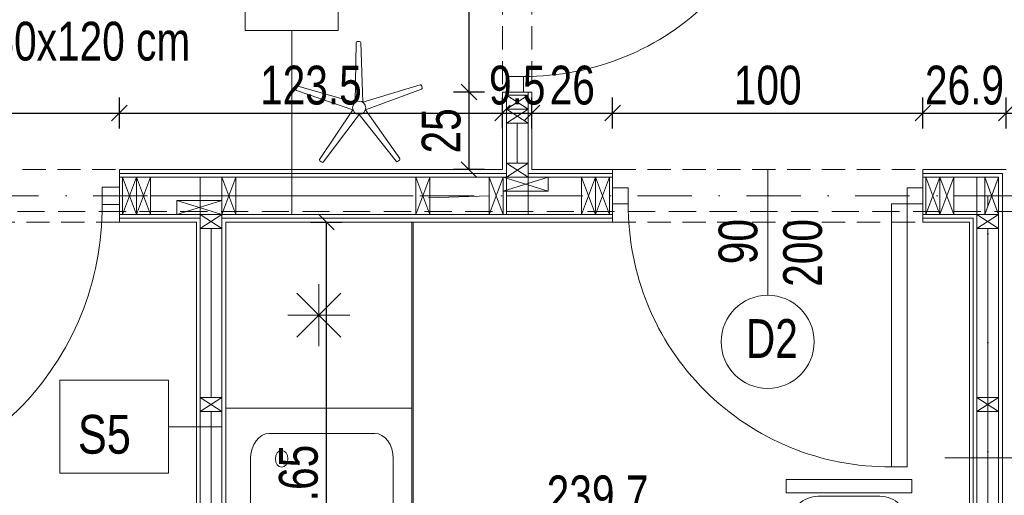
# Model space of a CAD drawing. Header units: inches. Extents: x 53031 to 98566, y -51777 to -15616.
# Tile 18 of 45: x 53930 to 54247, y -17045 to -16892. Entities that reach past the tile are written whole.
import ezdxf
from ezdxf.enums import TextEntityAlignment as Align

# ---------------------------------------------------------------- set-up
doc = ezdxf.new("R2010")
doc.units = ezdxf.units.IN
doc.header["$MEASUREMENT"] = 0
doc.linetypes.add('DASHDOT', pattern=[1, 0.5, -0.25, 0, -0.25])
doc.linetypes.add('HIDDEN', pattern=[0.375, 0.25, -0.125])
doc.layers.get('0').update_dxf_attribs({"lineweight": 0})
doc.layers.get('Defpoints').update_dxf_attribs({"lineweight": 0})
for name, color, linetype, lineweight in [('13a-opisy przekrój', 63, 'Continuous', 5), ('A11-kuchnia', 30, 'Continuous', 13), ('A21b-ściana szkielet', 3, 'Continuous', 20), ('p--dach', 2, 'Continuous', 30), ('p--drzwi', 125, 'Continuous', 0), ('p--konst-słupy', 3, 'Continuous', 0), ('p--meble wyp.', 104, 'Continuous', 0), ('p--ocieplenie w.wew.', 53, 'Continuous', 0), ('p--opis drzwi', 252, 'Continuous', 0), ('p--opisy dodatkowe', 62, 'Continuous', 0), ('p--osie konstr', 11, 'DASHDOT', 15), ('p--podciąg', 61, 'Continuous', 0), ('p--płyta GK', 2, 'Continuous', 0), ('p--wymiary-1-50', 5, 'Continuous', 0), ('p--ściana szkielet', 64, 'Continuous', 0)]:
    doc.layers.add(name, color=color, linetype=linetype, lineweight=lineweight)
doc.styles.add('1-50', font='arial.ttf', dxfattribs={"width": 0.75, "height": 12.5})
doc.styles.get("Standard").update_dxf_attribs({"font": 'arial.ttf', "width": 0.75})
doc.styles.add('STYL-1', font='arial.ttf', dxfattribs={"width": 0.75})
doc.linetypes.add('BATTING', pattern='A,0.0001,-0.1,[134,ltypeshp.shx,S=0.1,R=0,X=-0.1,Y=0],-0.2,[134,ltypeshp.shx,S=0.1,R=180,X=0.1,Y=0],-0.1', length=0.4001)
doc.dimstyles.new('1-50', dxfattribs={"dimtxt": 12.5, "dimasz": 5, "dimexe": 5, "dimexo": 5, "dimgap": 0.09, "dimtad": 0, "dimdsep": 46, "dimtxsty": '1-50', "dimblk": 'OBLIQUE', "dimcen": 0.09, "dimadec": 0, "dimazin": 0, "dimtfac": 1, "dimtdec": 4, "dimtix": 1, "dimtmove": 2, "dimatfit": 3, "dimldrblk": 'OBLIQUE', "dimfxl": 5, "dimfxlon": 1, "dimtvp": 0.7, "dimtolj": 1, "dimtzin": 0, "dimarcsym": 0})

# ---------------------------------------------------------------- blocks, each defined once
blk = doc.blocks.new('drzwi-90-100')
for p, q in [((10.1, 87.38), (5.05, 87.38)), ((5.05, 87.38), (5.05, 2.53)), ((10.1, 2.53), (10.1, 87.38)), ((5.05, 2.53), (0, 2.53)), ((0, 2.53), (0, -2.53)), ((5.05, -2.53), (5.05, 2.53)), ((5.05, 2.53), (10.1, 2.53)), ((100, 2.53), (94.95, 2.53)), ((94.95, 2.53), (94.95, -2.53)), ((100, -2.53), (100, 2.53)), ((0, -2.53), (5.05, -2.53)), ((94.95, -2.53), (100, -2.53))]:
    blk.add_line(p, q)
blk.add_arc((10.8, 3.23), 84.15, 359.5233, 90.4767)
blk = doc.blocks.new('FRIDGE_65_86')
at = {"color": 0, "linetype": 'Continuous'}
for p, q in [((0.6, 0.6), (0, 0.6)), ((0, 0.6), (0, 0)), ((0.6, 0), (0.6, 0.6)), ((0.3, 0.2), (0.3, 0.4)), ((0.229289, 0.229289), (0.370711, 0.370711)), ((0.229289, 0.370711), (0.370711, 0.229289)), ((0.2, 0.3), (0.4, 0.3)), ((0, 0), (0.6, 0))]:
    blk.add_line(p, q, dxfattribs=at)
blk = doc.blocks.new('zlew')
at = {"color": 0, "linetype": 'Continuous'}
for p, q in [((0, 0), (0, -60)), ((44, 0), (44, -60)), ((32, -8), (12, -8)), ((6, -14), (6, -48)), ((38, -14), (38, -48)), ((32, -54), (12, -54))]:
    blk.add_line(p, q, dxfattribs=at)
blk.add_lwpolyline([(44, -60), (0, -60), (0, 0), (44, 0)], close=True)
blk.add_circle((12, -18), 2, dxfattribs=at)
for centre, start, end in [((12, -14), 90, 180), ((32, -14), 0, 90), ((12, -48), 180, 270), ((32, -48), 270, 0)]:
    blk.add_arc(centre, 6, start, end, dxfattribs=at)
blk = doc.blocks.new('f021')
blk.add_lwpolyline([(-31.75, 70), (31.75, 70), (31.75, 63.39), (-31.75, 63.39)], close=True)
blk.add_lwpolyline([(-29.65, 14.01), (-29.65, 47.55, -0.414214), (-15.64, 61.57), (15.64, 61.57, -0.414214), (29.65, 47.55), (29.65, 14.01, -0.414214), (15.64, 0), (-15.64, 0, -0.414214)], format="xyb", close=True)
blk = doc.blocks.new('stojak wieszak')
for p, q in [((-0.66, 2.03), (5.74, 20.18)), ((7.11, 19.74), (1.72, 1.26)), ((6.18, 20.4), (6.88, 20.18)), ((6.18, 20.4), (6.88, 20.18)), ((-17.49, 12.18), (-17.07, 12.78)), ((-17.07, 12.78), (-17.49, 12.18)), ((-16.58, 12.86), (-0.66, 2.03)), ((-2.13, -0.01), (-17.42, 11.69)), ((1.72, 1.26), (20.97, 0.78)), ((21.31, 0.43), (21.32, -0.3)), ((21.31, 0.43), (21.32, -0.3)), ((-17.36, -11.79), (-2.13, -0.01)), ((-0.65, -2.03), (-16.51, -12.96)), ((5.85, -20.15), (-0.65, -2.03)), ((20.97, -0.66), (1.73, -1.25)), ((1.73, -1.25), (7.22, -19.7)), ((-16.99, -12.87), (-17.42, -12.28)), ((-17.42, -12.28), (-16.99, -12.87)), ((6.99, -20.14), (6.3, -20.37)), ((6.99, -20.14), (6.3, -20.37))]:
    blk.add_line(p, q)
blk.add_circle((0, 0), 2.13)
for centre, start, end in [((6.07, 20.06), 72.1621, 160.5763), ((6.77, 19.84), 343.748, 72.1621), ((-16.78, 12.57), 55.748, 144.1621), ((-17.21, 11.98), 144.1621, 232.5763), ((20.96, 0.42), 0.1621, 88.5763), ((20.96, -0.31), 271.748, 0.1621), ((-17.14, -12.07), 127.748, 216.1621), ((-16.71, -12.66), 216.1621, 304.5763), ((6.19, -20.03), 199.748, 288.1621), ((6.88, -19.8), 288.1621, 16.5763)]:
    blk.add_arc(centre, 0.355, start, end)
blk = doc.blocks.new('_OBLIQUE')
at = {"color": 0, "linetype": 'ByBlock', "lineweight": -2}
for p, q in [((-0.5, -0.5), (0.5, 0.5)), ((0, 0), (0, 0))]:
    blk.add_line(p, q, dxfattribs=at)
blk = doc.blocks.new('*D978')
at = {"layer": 'Defpoints', "color": 0}
for p in [(54074.65, -16915.47), (54085.43, -16915.47), (54085.43, -16940.47)]:
    blk.add_point(p, dxfattribs=at)
at = {"layer": 'p--wymiary-1-50', "color": 0, "lineweight": -2}
for p, q in [((54079.65, -16915.47), (54069.65, -16915.47)), ((54074.65, -16940.47), (54074.65, -16915.47)), ((54079.65, -16940.47), (54069.65, -16940.47))]:
    blk.add_line(p, q, dxfattribs=at)
at = {"layer": 'p--wymiary-1-50', "color": 0, "lineweight": -2, "xscale": 5, "yscale": 5, "zscale": 5}
for p, rotation in [((54074.65, -16915.47), 90), ((54074.65, -16940.47), 270)]:
    blk.add_blockref('_OBLIQUE', p, dxfattribs=dict(at, rotation=rotation))
at = {"layer": 'p--wymiary-1-50', "color": 0, "insert": (54065.72, -16927.97), "char_height": 12.5, "attachment_point": 5, "rotation": 90, "style": '1-50'}
blk.add_mtext('\\A1;25', dxfattribs=at)
blk = doc.blocks.new('*D979')
at = {"layer": 'Defpoints', "color": 0}
for p in [(54074.65, -16815.47), (54085.43, -16815.47), (54085.43, -16915.47)]:
    blk.add_point(p, dxfattribs=at)
at = {"layer": 'p--wymiary-1-50', "color": 0, "lineweight": -2}
for p, q in [((54079.65, -16815.47), (54069.65, -16815.47)), ((54074.65, -16915.47), (54074.65, -16815.47)), ((54079.65, -16915.47), (54069.65, -16915.47))]:
    blk.add_line(p, q, dxfattribs=at)
at = {"layer": 'p--wymiary-1-50', "color": 0, "lineweight": -2, "xscale": 5, "yscale": 5, "zscale": 5}
for p, rotation in [((54074.65, -16815.47), 90), ((54074.65, -16915.47), 270)]:
    blk.add_blockref('_OBLIQUE', p, dxfattribs=dict(at, rotation=rotation))
at = {"layer": 'p--wymiary-1-50', "color": 0, "insert": (54065.72, -16865.47), "char_height": 12.5, "attachment_point": 5, "rotation": 90, "style": '1-50'}
blk.add_mtext('\\A1;100', dxfattribs=at)
blk = doc.blocks.new('*D1017')
at = {"layer": 'Defpoints', "color": 0}
for p in [(53961.93, -16922.24), (53851.93, -16940.47), (53961.93, -16940.47)]:
    blk.add_point(p, dxfattribs=at)
at = {"layer": 'p--wymiary-1-50', "color": 0, "lineweight": -2}
for p, q in [((53851.93, -16927.24), (53851.93, -16917.24)), ((53961.93, -16927.24), (53961.93, -16917.24)), ((53851.93, -16922.24), (53961.93, -16922.24))]:
    blk.add_line(p, q, dxfattribs=at)
at = {"layer": 'p--wymiary-1-50', "color": 0, "lineweight": -2, "xscale": 5, "yscale": 5, "zscale": 5, "rotation": 180}
blk.add_blockref('_OBLIQUE', (53851.93, -16922.24), dxfattribs=at)
at = {"layer": 'p--wymiary-1-50', "color": 0, "lineweight": -2, "xscale": 5, "yscale": 5, "zscale": 5}
blk.add_blockref('_OBLIQUE', (53961.93, -16922.24), dxfattribs=at)
at = {"layer": 'p--wymiary-1-50', "color": 0, "insert": (53906.93, -16913.31), "char_height": 12.5, "attachment_point": 5, "style": '1-50'}
blk.add_mtext('\\A1;110', dxfattribs=at)
blk = doc.blocks.new('*D1018')
at = {"layer": 'Defpoints', "color": 0}
for p in [(54085.43, -16922.24), (53961.93, -16940.47), (54085.43, -16940.47)]:
    blk.add_point(p, dxfattribs=at)
at = {"layer": 'p--wymiary-1-50', "color": 0, "lineweight": -2}
for p, q in [((53961.93, -16927.24), (53961.93, -16917.24)), ((54085.43, -16927.24), (54085.43, -16917.24)), ((53961.93, -16922.24), (54085.43, -16922.24))]:
    blk.add_line(p, q, dxfattribs=at)
at = {"layer": 'p--wymiary-1-50', "color": 0, "lineweight": -2, "xscale": 5, "yscale": 5, "zscale": 5, "rotation": 180}
blk.add_blockref('_OBLIQUE', (53961.93, -16922.24), dxfattribs=at)
at = {"layer": 'p--wymiary-1-50', "color": 0, "lineweight": -2, "xscale": 5, "yscale": 5, "zscale": 5}
blk.add_blockref('_OBLIQUE', (54085.43, -16922.24), dxfattribs=at)
at = {"layer": 'p--wymiary-1-50', "color": 0, "insert": (54023.68, -16913.31), "char_height": 12.5, "attachment_point": 5, "style": '1-50'}
blk.add_mtext('\\A1;123.5', dxfattribs=at)
blk = doc.blocks.new('*D1019')
at = {"layer": 'Defpoints', "color": 0}
for p in [(54094.93, -16922.24), (54085.43, -16940.47), (54094.93, -16940.47)]:
    blk.add_point(p, dxfattribs=at)
at = {"layer": 'p--wymiary-1-50', "color": 0, "lineweight": -2}
for p, q in [((54085.43, -16927.24), (54085.43, -16917.24)), ((54094.93, -16927.24), (54094.93, -16917.24)), ((54085.43, -16922.24), (54094.93, -16922.24))]:
    blk.add_line(p, q, dxfattribs=at)
at = {"layer": 'p--wymiary-1-50', "color": 0, "lineweight": -2, "xscale": 5, "yscale": 5, "zscale": 5}
blk.add_blockref('_OBLIQUE', (54085.43, -16922.24), dxfattribs=at)
at = {"layer": 'p--wymiary-1-50', "color": 0, "lineweight": -2, "xscale": 5, "yscale": 5, "zscale": 5, "rotation": 180}
blk.add_blockref('_OBLIQUE', (54094.93, -16922.24), dxfattribs=at)
at = {"layer": 'p--wymiary-1-50', "color": 0, "insert": (54090.18, -16913.31), "char_height": 12.5, "attachment_point": 5, "style": '1-50'}
blk.add_mtext('\\A1;9.5', dxfattribs=at)
blk = doc.blocks.new('*D1020')
at = {"layer": 'Defpoints', "color": 0}
for p in [(54120.93, -16922.24), (54094.93, -16940.47), (54120.93, -16940.47)]:
    blk.add_point(p, dxfattribs=at)
at = {"layer": 'p--wymiary-1-50', "color": 0, "lineweight": -2}
for p, q in [((54094.93, -16927.24), (54094.93, -16917.24)), ((54120.93, -16927.24), (54120.93, -16917.24)), ((54094.93, -16922.24), (54120.93, -16922.24))]:
    blk.add_line(p, q, dxfattribs=at)
at = {"layer": 'p--wymiary-1-50', "color": 0, "lineweight": -2, "xscale": 5, "yscale": 5, "zscale": 5, "rotation": 180}
blk.add_blockref('_OBLIQUE', (54094.93, -16922.24), dxfattribs=at)
at = {"layer": 'p--wymiary-1-50', "color": 0, "lineweight": -2, "xscale": 5, "yscale": 5, "zscale": 5}
blk.add_blockref('_OBLIQUE', (54120.93, -16922.24), dxfattribs=at)
at = {"layer": 'p--wymiary-1-50', "color": 0, "insert": (54107.93, -16913.31), "char_height": 12.5, "attachment_point": 5, "style": '1-50'}
blk.add_mtext('\\A1;26', dxfattribs=at)
blk = doc.blocks.new('*D1021')
at = {"layer": 'Defpoints', "color": 0}
for p in [(54220.93, -16922.24), (54120.93, -16940.47), (54220.93, -16940.47)]:
    blk.add_point(p, dxfattribs=at)
at = {"layer": 'p--wymiary-1-50', "color": 0, "lineweight": -2}
for p, q in [((54120.93, -16927.24), (54120.93, -16917.24)), ((54220.93, -16927.24), (54220.93, -16917.24)), ((54120.93, -16922.24), (54220.93, -16922.24))]:
    blk.add_line(p, q, dxfattribs=at)
at = {"layer": 'p--wymiary-1-50', "color": 0, "lineweight": -2, "xscale": 5, "yscale": 5, "zscale": 5, "rotation": 180}
blk.add_blockref('_OBLIQUE', (54120.93, -16922.24), dxfattribs=at)
at = {"layer": 'p--wymiary-1-50', "color": 0, "lineweight": -2, "xscale": 5, "yscale": 5, "zscale": 5}
blk.add_blockref('_OBLIQUE', (54220.93, -16922.24), dxfattribs=at)
at = {"layer": 'p--wymiary-1-50', "color": 0, "insert": (54170.93, -16913.31), "char_height": 12.5, "attachment_point": 5, "style": '1-50'}
blk.add_mtext('\\A1;100', dxfattribs=at)
blk = doc.blocks.new('*D1022')
at = {"layer": 'Defpoints', "color": 0}
for p in [(54247.83, -16922.24), (54220.93, -16940.47), (54247.83, -16940.47)]:
    blk.add_point(p, dxfattribs=at)
at = {"layer": 'p--wymiary-1-50', "color": 0, "lineweight": -2}
for p, q in [((54220.93, -16927.24), (54220.93, -16917.24)), ((54247.83, -16927.24), (54247.83, -16917.24)), ((54220.93, -16922.24), (54247.83, -16922.24))]:
    blk.add_line(p, q, dxfattribs=at)
at = {"layer": 'p--wymiary-1-50', "color": 0, "lineweight": -2, "xscale": 5, "yscale": 5, "zscale": 5, "rotation": 180}
blk.add_blockref('_OBLIQUE', (54220.93, -16922.24), dxfattribs=at)
at = {"layer": 'p--wymiary-1-50', "color": 0, "lineweight": -2, "xscale": 5, "yscale": 5, "zscale": 5}
blk.add_blockref('_OBLIQUE', (54247.83, -16922.24), dxfattribs=at)
at = {"layer": 'p--wymiary-1-50', "color": 0, "insert": (54234.38, -16913.31), "char_height": 12.5, "attachment_point": 5, "style": '1-50'}
blk.add_mtext('\\A1;26.9', dxfattribs=at)
blk = doc.blocks.new('*D1023')
at = {"layer": 'Defpoints', "color": 0}
for p in [(54531.43, -16922.24), (54531.43, -16922.24), (54247.83, -16940.47)]:
    blk.add_point(p, dxfattribs=at)
at = {"layer": 'p--wymiary-1-50', "color": 0, "lineweight": -2}
for p, q in [((54247.83, -16927.24), (54247.83, -16917.24)), ((54531.43, -16917.24), (54531.43, -16917.24)), ((54247.83, -16922.24), (54531.43, -16922.24))]:
    blk.add_line(p, q, dxfattribs=at)
at = {"layer": 'p--wymiary-1-50', "color": 0, "lineweight": -2, "xscale": 5, "yscale": 5, "zscale": 5, "rotation": 180}
blk.add_blockref('_OBLIQUE', (54247.83, -16922.24), dxfattribs=at)
at = {"layer": 'p--wymiary-1-50', "color": 0, "lineweight": -2, "xscale": 5, "yscale": 5, "zscale": 5}
blk.add_blockref('_OBLIQUE', (54531.43, -16922.24), dxfattribs=at)
at = {"layer": 'p--wymiary-1-50', "color": 0, "insert": (54389.63, -16913.31), "char_height": 12.5, "attachment_point": 5, "style": '1-50'}
blk.add_mtext('\\A1;283.6', dxfattribs=at)
blk = doc.blocks.new('*D1294')
at = {"layer": 'Defpoints', "color": 0}
for p in [(53996.23, -16957.37), (53996.23, -17141.02), (54028.64, -17141.02)]:
    blk.add_point(p, dxfattribs=at)
at = {"layer": 'p--wymiary-1-50', "color": 0, "lineweight": -2}
for p, q in [((54023.64, -16957.37), (54033.64, -16957.37)), ((54028.64, -16957.37), (54028.64, -17141.02)), ((54023.64, -17141.02), (54033.64, -17141.02))]:
    blk.add_line(p, q, dxfattribs=at)
at = {"layer": 'p--wymiary-1-50', "color": 0, "lineweight": -2, "xscale": 5, "yscale": 5, "zscale": 5}
for p, rotation in [((54028.64, -16957.37), 90), ((54028.64, -17141.02), 270)]:
    blk.add_blockref('_OBLIQUE', p, dxfattribs=dict(at, rotation=rotation))
at = {"layer": 'p--wymiary-1-50', "color": 0, "insert": (54019.7, -17049.2), "char_height": 12.5, "attachment_point": 5, "rotation": 90, "style": '1-50'}
blk.add_mtext('\\A1;183.65', dxfattribs=at)
blk = doc.blocks.new('*D1295')
at = {"layer": 'Defpoints', "color": 0}
for p in [(54235.93, -17054.35), (53996.23, -17141.02), (54235.93, -17141.02)]:
    blk.add_point(p, dxfattribs=at)
at = {"layer": 'p--wymiary-1-50', "color": 0, "lineweight": -2}
for p, q in [((53996.23, -17059.35), (53996.23, -17049.35)), ((54235.93, -17059.35), (54235.93, -17049.35)), ((53996.23, -17054.35), (54235.93, -17054.35))]:
    blk.add_line(p, q, dxfattribs=at)
at = {"layer": 'p--wymiary-1-50', "color": 0, "lineweight": -2, "xscale": 5, "yscale": 5, "zscale": 5, "rotation": 180}
blk.add_blockref('_OBLIQUE', (53996.23, -17054.35), dxfattribs=at)
at = {"layer": 'p--wymiary-1-50', "color": 0, "lineweight": -2, "xscale": 5, "yscale": 5, "zscale": 5}
blk.add_blockref('_OBLIQUE', (54235.93, -17054.35), dxfattribs=at)
at = {"layer": 'p--wymiary-1-50', "color": 0, "insert": (54116.08, -17045.42), "char_height": 12.5, "attachment_point": 5, "style": '1-50'}
blk.add_mtext('\\A1;239.7', dxfattribs=at)
blk = doc.blocks.new('ukł.słupów-1K')
at = {"ltscale": 35}
for p, q in [((500.4, 316.5), (493.4, 316.5)), ((369.65, 278.05), (369.65, 290.05)), ((526.65, 278.05), (526.65, 290.05)), ((628.65, 278.05), (628.65, 290.05))]:
    blk.add_line(p, q, dxfattribs=at)
for p, q in [((493.4, 312), (500.4, 316.5)), ((493.4, 316.5), (500.4, 312)), ((493.4, 307.5), (500.4, 312)), ((493.4, 312), (500.4, 307.5)), ((493.4, 290.05), (500.4, 294.55)), ((493.4, 294.55), (500.4, 290.05)), ((369.65, 290.05), (374.15, 278.05)), ((374.15, 290.05), (369.65, 278.05)), ((374.15, 290.05), (378.65, 278.05)), ((378.65, 290.05), (374.15, 278.05)), ((401.7, 290.05), (406.2, 278.05)), ((406.2, 290.05), (401.7, 278.05)), ((464.2, 290.05), (468.7, 278.05)), ((468.7, 290.05), (464.2, 278.05)), ((487.9, 290.05), (492.4, 278.05)), ((492.4, 290.05), (487.9, 278.05)), ((492.4, 285.55), (506.9, 290.05)), ((492.4, 290.05), (506.9, 285.55)), ((517.65, 290.05), (522.15, 278.05)), ((522.15, 290.05), (517.65, 278.05)), ((522.15, 290.05), (526.65, 278.05)), ((526.65, 290.05), (522.15, 278.05)), ((628.65, 290.05), (633.15, 278.05)), ((633.15, 290.05), (628.65, 278.05)), ((633.15, 290.05), (637.65, 278.05)), ((637.65, 290.05), (633.15, 278.05)), ((647.6, 290.05), (652.1, 278.05)), ((652.1, 290.05), (647.6, 278.05)), ((387.2, 278.05), (401.7, 282.55)), ((387.2, 282.55), (401.7, 278.05)), ((394.7, 273.55), (401.7, 278.05)), ((394.7, 278.05), (401.7, 273.55)), ((645.1, 273.55), (652.1, 278.05)), ((645.1, 278.05), (652.1, 273.55)), ((394.7, 214.5), (401.7, 219)), ((394.7, 219), (401.7, 214.5)), ((645.1, 214.5), (652.1, 219)), ((645.1, 219), (652.1, 214.5))]:
    blk.add_line(p, q)
for points in [[(493.4, 316.5), (500.4, 316.5), (500.4, 312), (493.4, 312)], [(493.4, 312), (500.4, 312), (500.4, 307.5), (493.4, 307.5)], [(493.4, 294.55), (500.4, 294.55), (500.4, 290.05), (493.4, 290.05)], [(374.15, 290.05), (374.15, 278.05), (369.65, 278.05), (369.65, 290.05)], [(378.65, 290.05), (378.65, 278.05), (374.15, 278.05), (374.15, 290.05)], [(406.2, 290.05), (406.2, 278.05), (401.7, 278.05), (401.7, 290.05)], [(468.7, 290.05), (468.7, 278.05), (464.2, 278.05), (464.2, 290.05)], [(492.4, 290.05), (492.4, 278.05), (487.9, 278.05), (487.9, 290.05)], [(492.4, 290.05), (506.9, 290.05), (506.9, 285.55), (492.4, 285.55)], [(522.15, 290.05), (522.15, 278.05), (517.65, 278.05), (517.65, 290.05)], [(526.65, 290.05), (526.65, 278.05), (522.15, 278.05), (522.15, 290.05)], [(633.15, 290.05), (633.15, 278.05), (628.65, 278.05), (628.65, 290.05)], [(637.65, 290.05), (637.65, 278.05), (633.15, 278.05), (633.15, 290.05)], [(652.1, 290.05), (652.1, 278.05), (647.6, 278.05), (647.6, 290.05)], [(387.2, 282.55), (401.7, 282.55), (401.7, 278.05), (387.2, 278.05)], [(394.7, 278.05), (401.7, 278.05), (401.7, 273.55), (394.7, 273.55)], [(645.1, 278.05), (652.1, 278.05), (652.1, 273.55), (645.1, 273.55)], [(394.7, 219), (401.7, 219), (401.7, 214.5), (394.7, 214.5)], [(645.1, 219), (652.1, 219), (652.1, 214.5), (645.1, 214.5)]]:
    blk.add_lwpolyline(points, close=True)

msp = doc.modelspace()

# ---------------------------------------------------------------- linework, layer by layer
at = {"layer": '13a-opisy przekrój', "lineweight": 9}
for p, q in [((54017.487, -16895.656), (54017.487, -16954.925)), ((53977.711, -17023.382), (53994.985, -17023.382)), ((54260.102, -17033.418), (54228.049, -17033.418))]:
    msp.add_line(p, q, dxfattribs=at)
for points in [[(54032.487, -16895.656), (54002.487, -16895.656), (54002.487, -16865.656), (54032.487, -16865.656)], [(53977.711, -17038.382), (53942.721, -17038.382), (53942.721, -17008.382), (53977.711, -17008.382)]]:
    msp.add_lwpolyline(points, close=True, dxfattribs=at)
at = {"layer": 'A11-kuchnia', "linetype": 'Continuous', "ltscale": 35}
msp.add_line((54056.615, -17188.073), (54056.615, -16957.623), dxfattribs=at)
at = {"layer": 'A21b-ściana szkielet', "ltscale": 35}
for p, q in [((54120.935, -16957.375), (54120.935, -16940.475)), ((54220.935, -16957.375), (54220.935, -16940.475))]:
    msp.add_line(p, q, dxfattribs=at)
at = {"layer": 'p--dach', "color": 6, "linetype": 'HIDDEN', "lineweight": 20, "ltscale": 35}
msp.add_line((54633.445, -16953.925), (53513.225, -16953.925), dxfattribs=at)
at = {"layer": 'p--ocieplenie w.wew.', "linetype": 'BATTING', "ltscale": 8}
for p, q in [((54090.185, -16925.475), (54090.185, -16938.425)), ((53991.485, -16959.425), (53991.485, -17013.975)), ((54241.885, -16959.425), (54241.885, -17013.975)), ((53991.485, -17018.475), (53991.571, -17076.475)), ((54241.885, -17076.475), (54241.885, -17018.475))]:
    msp.add_line(p, q, dxfattribs=at)
at = {"layer": 'p--ocieplenie w.wew.', "linetype": 'BATTING', "ltscale": 12}
for p, q in [((53971.935, -16948.925), (53994.985, -16948.925)), ((54056.59, -16948.925), (53999.485, -16948.925)), ((54081.185, -16948.925), (54061.59, -16949.53)), ((54110.935, -16948.925), (54086.685, -16948.925)), ((54230.935, -16948.925), (54240.885, -16948.925))]:
    msp.add_line(p, q, dxfattribs=at)
at = {"layer": 'p--opis drzwi', "lineweight": 0}
msp.add_line((54170.935, -16940.475), (54170.935, -16980.993), dxfattribs=at)
msp.add_circle((54170.935, -16995.993), 15, dxfattribs=at)
at = {"layer": 'p--osie konstr', "linetype": 'DASHDOT', "ltscale": 35}
for p, q in [((54637.883, -16948.925), (53553.691, -16948.925)), ((54241.885, -17162.975), (54241.885, -16948.925))]:
    msp.add_line(p, q, dxfattribs=at)
at = {"layer": 'p--podciąg', "linetype": 'HIDDEN', "ltscale": 30}
for p, q in [((54085.435, -16815.475), (54085.435, -16915.475)), ((54094.935, -16815.475), (54094.935, -16915.475)), ((53851.935, -16940.475), (53961.935, -16940.475)), ((54120.935, -16940.475), (54220.935, -16940.475)), ((53961.935, -16957.375), (53851.935, -16957.375)), ((54120.935, -16957.375), (54220.935, -16957.375))]:
    msp.add_line(p, q, dxfattribs=at)
at = {"layer": 'p--płyta GK', "ltscale": 35}
for p, q in [((54085.435, -16940.475), (54085.435, -16915.475)), ((54094.935, -16940.475), (54094.935, -16915.475)), ((53961.935, -16940.475), (54085.435, -16940.475)), ((54094.935, -16940.475), (54120.935, -16940.475)), ((54247.835, -16940.475), (54220.935, -16940.475)), ((53961.935, -16941.725), (54086.685, -16941.725)), ((54093.685, -16941.725), (54120.935, -16941.725)), ((54246.585, -16941.725), (54220.935, -16941.725)), ((54246.585, -17212.275), (54246.585, -16941.725)), ((53961.935, -16956.125), (53987.985, -16956.125)), ((53994.985, -16956.125), (54120.935, -16956.125)), ((54237.185, -16956.125), (54220.935, -16956.125)), ((54237.185, -17142.275), (54237.185, -16956.125)), ((53961.935, -16957.375), (53986.735, -16957.375)), ((53986.735, -17141.025), (53986.735, -16957.375)), ((53996.235, -17141.025), (53996.235, -16957.375)), ((53996.235, -16957.375), (54120.935, -16957.375)), ((54235.935, -16957.375), (54220.935, -16957.375)), ((54235.935, -17141.025), (54235.935, -16957.375))]:
    msp.add_line(p, q, dxfattribs=at)
at = {"layer": 'p--ściana szkielet', "ltscale": 35}
for p, q in [((54094.935, -16915.475), (54085.435, -16915.475)), ((54086.685, -16954.925), (54086.685, -16915.475)), ((54093.685, -16954.925), (54093.685, -16915.475)), ((53961.935, -16957.375), (53961.935, -16940.475)), ((54120.935, -16942.925), (53961.935, -16942.925)), ((53987.985, -17162.975), (53987.985, -16942.925)), ((53994.985, -17162.975), (53994.985, -16942.925)), ((54245.385, -16942.925), (54220.935, -16942.925)), ((54238.385, -17162.975), (54238.385, -16942.925)), ((54245.385, -17232.975), (54245.385, -16942.925)), ((54120.935, -16954.925), (53961.935, -16954.925)), ((54245.385, -16954.925), (54220.935, -16954.925))]:
    msp.add_line(p, q, dxfattribs=at)

# ---------------------------------------------------------------- block references
at = {"layer": 'A11-kuchnia', "linetype": 'Continuous', "ltscale": 35, "xscale": -100, "yscale": 100, "zscale": 100, "rotation": 270}
msp.add_blockref('FRIDGE_65_86', (53996.235, -17017.375), dxfattribs=at)
at = {"layer": 'A11-kuchnia', "linetype": 'Continuous', "ltscale": 35, "xscale": -1.36, "rotation": 89.99999999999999}
msp.add_blockref('zlew', (53996.235, -17017.375), dxfattribs=at)
at = {"layer": 'p--drzwi'}
for p, rotation in [((54089.685, -16815.475), 270.0000000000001), ((54220.935, -16948.925), 180)]:
    msp.add_blockref('drzwi-90-100', p, dxfattribs=dict(at, rotation=rotation))
at = {"layer": 'p--drzwi', "xscale": -1.1, "yscale": 1.1, "rotation": 180}
msp.add_blockref('drzwi-90-100', (53851.935, -16948.925), dxfattribs=at)
at = {"layer": 'p--konst-słupy'}
msp.add_blockref('ukł.słupów-1K', (53593.285, -17232.975), dxfattribs=at)
at = {"layer": 'p--meble wyp.', "linetype": 'Continuous', "lineweight": 5, "rotation": 18.42791700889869}
msp.add_blockref('stojak wieszak', (54039.223, -16920.521), dxfattribs=at)
at = {"layer": 'p--meble wyp.', "linetype": 'Continuous', "lineweight": 5, "xscale": 0.6375000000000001, "yscale": 0.6375000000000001, "zscale": 0.6375000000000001}
msp.add_blockref('f021', (54197.152, -17085.032), dxfattribs=at)

# ---------------------------------------------------------------- texts
at = {"layer": '13a-opisy przekrój', "lineweight": 9, "width": 0.8}
msp.add_text('S5', height=12.5, dxfattribs=at).set_placement((53957.089, -17019.549), align=Align.TOP_CENTER)
at = {"layer": 'p--opis drzwi', "lineweight": 0, "insert": (54155.098, -16956.404), "char_height": 12.5, "width": 11.15966, "attachment_point": 3, "rotation": 90}
msp.add_mtext('90\\P200', dxfattribs=at)
at = {"layer": 'p--opis drzwi', "lineweight": 0, "insert": (54163.897, -17001.18), "char_height": 12.5, "width": 65.787, "attachment_point": 7, "style": 'STYL-1'}
msp.add_mtext('D2', dxfattribs=at)
at = {"layer": 'p--opisy dodatkowe', "insert": (53984.759, -16871.972), "char_height": 12.5, "width": 88.05585, "attachment_point": 3, "style": '1-50'}
msp.add_mtext('wyłaz\\P60x120 cm', dxfattribs=at)

# ---------------------------------------------------------------- dimensions: what is measured, and where the dimension line sits
at = {"layer": 'p--wymiary-1-50'}
for base, p1, p2, picture, middle in [((54074.652, -16815.475), (54085.435, -16915.475), (54085.435, -16815.475), '*D979', (54065.718, -16865.475)), ((54074.652, -16915.475), (54085.435, -16940.475), (54085.435, -16915.475), '*D978', (54065.718, -16927.975)), ((54028.638, -17141.025), (53996.235, -16957.375), (53996.235, -17141.025), '*D1294', (54019.704, -17049.2))]:
    dim = msp.add_linear_dim(base=base, p1=p1, p2=p2, angle=90, dimstyle='1-50', dxfattribs=at)
    dim.commit()
    dim.dimension.update_dxf_attribs({"geometry": picture, "text_midpoint": middle})
for base, p1, p2, picture, middle in [((53961.935, -16922.244), (53851.935, -16940.475), (53961.935, -16940.475), '*D1017', (53906.935, -16913.31)), ((54085.435, -16922.244), (53961.935, -16940.475), (54085.435, -16940.475), '*D1018', (54023.685, -16913.31)), ((54094.935, -16922.244), (54085.435, -16940.475), (54094.935, -16940.475), '*D1019', (54090.185, -16913.31)), ((54120.935, -16922.244), (54094.935, -16940.475), (54120.935, -16940.475), '*D1020', (54107.935, -16913.31)), ((54220.935, -16922.244), (54120.935, -16940.475), (54220.935, -16940.475), '*D1021', (54170.935, -16913.31)), ((54247.835, -16922.244), (54220.935, -16940.475), (54247.835, -16940.475), '*D1022', (54234.385, -16913.31)), ((54531.435, -16922.244), (54247.835, -16940.475), (54531.435, -16922.244), '*D1023', (54389.635, -16913.31)), ((54235.935, -17054.35), (53996.235, -17141.025), (54235.935, -17141.025), '*D1295', (54116.085, -17045.416))]:
    dim = msp.add_linear_dim(base=base, p1=p1, p2=p2, dimstyle='1-50', dxfattribs=at)
    dim.commit()
    dim.dimension.update_dxf_attribs({"geometry": picture, "text_midpoint": middle})

doc.saveas('drawing.dxf')
